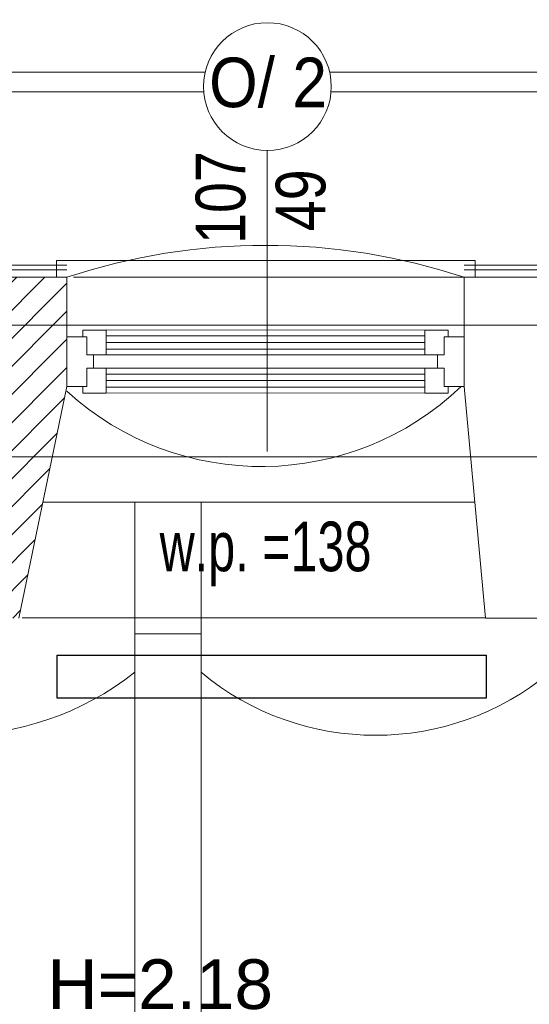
# Model space of a CAD drawing. Header units: millimetres. Extents: x -573548 to 674770, y -184010 to -47794.
# Tile 80 of 181: x 92704 to 94244, y -95075 to -92100. Entities that reach past the tile are written whole.
import ezdxf
from ezdxf.enums import TextEntityAlignment as Align

# ---------------------------------------------------------------- set-up
doc = ezdxf.new("R2010")
doc.units = ezdxf.units.MM
for name, color, linetype, lineweight in [('_PG_URZADZENIA ELEKTR', 150, 'Continuous', 35), ('A.02 RZUT PIWNICY_is$0$A-WYSOKOSCI_Nr_pióra__7', 8, 'Continuous', 9), ('A.02 RZUT PIWNICY_is$0$detalokna_Nr_pióra__2', 8, 'Continuous', 9), ('A.02 RZUT PIWNICY_is$0$detalokna_Nr_pióra__8', 8, 'Continuous', 9), ('A.02 RZUT PIWNICY_is$0$HATCH_Nr_pióra__18', 8, 'Continuous', 9), ('A.02 RZUT PIWNICY_is$0$linia nadproza_Nr_pióra__1', 8, 'Continuous', 9), ('A.02 RZUT PIWNICY_is$0$Nowe_A-OKNA-OPIS_Nr_pióra__59', 8, 'Continuous', 9), ('A.02 RZUT PIWNICY_is$0$Nowe_A_okno_Nr_pióra__59', 8, 'Continuous', 9), ('A.02 RZUT PIWNICY_is$0$OBRYS PARTERU#1_Nr_pióra__1', 8, 'Continuous', 9), ('A.02 RZUT PIWNICY_is$0$opaska_Nr_pióra__1', 8, 'Continuous', 9), ('A.02 RZUT PIWNICY_is$0$opisy inne_Nr_pióra__1', 8, 'Continuous', 9), ('A.02 RZUT PIWNICY_is$0$opisy inne_Nr_pióra__10', 8, 'Continuous', 9), ('A.02 RZUT PIWNICY_is$0$opisy inne_Nr_pióra__250', 8, 'Continuous', 9), ('A.02 RZUT PIWNICY_is$0$PARAPET_Nr_pióra__7', 8, 'Continuous', 9), ('A.02 RZUT PIWNICY_is$0$strop_cieniej_Nr_pióra__1', 8, 'Continuous', 9), ('A.02 RZUT PIWNICY_is$0$strop_Nr_pióra__1', 8, 'Continuous', 9), ('A.02 RZUT PIWNICY_is$0$Structural - Bearing_Nr_pióra__21', 8, 'Continuous', 9), ('A.02 RZUT PIWNICY_is$0$Structural - Grid', 8, 'Continuous', 9), ('A.02 RZUT PIWNICY_is$0$Structural - Grid_Nr_pióra__17', 8, 'Continuous', 9)]:
    doc.layers.add(name, color=color, linetype=linetype, lineweight=lineweight)
doc.styles.add('A.02 RZUT PIWNICY_is$0$STYL_AUTOMATYCZNY_1', font='arial.ttf')
doc.styles.add('A.02 RZUT PIWNICY_is$0$STYL_AUTOMATYCZNY_4', font='arial.ttf', dxfattribs={"width": 0.8})
doc.styles.add('A.02 RZUT PIWNICY_is$0$STYL_AUTOMATYCZNY_5', font='arial.ttf', dxfattribs={"width": 0.7})
doc.styles.add('A.02 RZUT PIWNICY_is$0$STYL_AUTOMATYCZNY_6', font='arial.ttf', dxfattribs={"width": 0.9})

# ---------------------------------------------------------------- blocks, each defined once
blk = doc.blocks.new('A.02 RZUT PIWNICY_is$0$Standardowy znacznik osi_3')
at = {"layer": 'A.02 RZUT PIWNICY_is$0$Structural - Grid_Nr_pióra__17'}
blk.add_line((2962.2, 0), (40906.6, 0), dxfattribs=at)
at = {"layer": 'A.02 RZUT PIWNICY_is$0$Structural - Grid_Nr_pióra__17', "style": 'A.02 RZUT PIWNICY_is$0$STYL_AUTOMATYCZNY_1'}
for tag, p in [('AC_MarkerText_1_0', (-250, -335)), ('AC_MarkerText_1_1', (44118.7, -335))]:
    blk.add_attdef(tag, text='', height=350, rotation=180, dxfattribs=at).set_placement(p, align=Align.TOP_CENTER)
blk = doc.blocks.new('A.02 RZUT PIWNICY_is')
at = {"layer": 'A.02 RZUT PIWNICY_is$0$HATCH_Nr_pióra__18'}
h = blk.add_hatch(dxfattribs=at)
h.set_pattern_fill('Common_Brick_0001', color=256, style=0, pattern_type=2)
h.set_pattern_definition([(45, (0, 0), (-42.426407, 42.426407), [])])
h.paths.add_polyline_path([(93417.3, -92877.8), (91597.3, -92877.8), (91597.3, -93022.2), (91597.3, -93057.8), (91597.3, -93207.8), (91722.4, -93907.1), (91721.7, -93907.1), (91722.4, -93907.8), (92536, -93907.8), (93272.4, -93907.8), (93417.3, -93207.8), (93417.3, -93022.2)])
at = {"layer": 'A.02 RZUT PIWNICY_is$0$detalokna_Nr_pióra__2'}
blk.add_line((94682.4, -93907.1), (93282.4, -93907.1), dxfattribs=at)
blk.add_lwpolyline([(93385.5, -92877.7), (93385.5, -92827.7), (94650.8, -92827.7), (94650.8, -92877.7)], dxfattribs=at)
at = {"layer": 'A.02 RZUT PIWNICY_is$0$detalokna_Nr_pióra__8'}
blk.add_line((94617.3, -92877.7), (93437.3, -92877.7), dxfattribs=at)
at = {"layer": 'A.02 RZUT PIWNICY_is$0$linia nadproza_Nr_pióra__1'}
blk.add_line((93344.8, -93557.8), (94649.8, -93557.8), dxfattribs=at)
at = {"layer": 'A.02 RZUT PIWNICY_is$0$Nowe_A-OKNA-OPIS_Nr_pióra__59'}
blk.add_line((94022.2, -93404.8), (94022.2, -92494.7), dxfattribs=at)
blk.add_circle((94023.2, -92301.7), 193, dxfattribs=at)
at = {"layer": 'A.02 RZUT PIWNICY_is$0$Nowe_A_okno_Nr_pióra__59'}
for points in [[(93417.3, -93207.8), (93417.3, -93057.8), (93477.3, -93057.8), (93477.3, -93112.8), (93497.2, -93112.8), (93497.2, -93152.8), (93477.3, -93152.8), (93477.3, -93207.8)], [(93535.4, -93037.8), (93535.4, -93112.8), (93477.3, -93112.8), (93477.3, -93057.8), (93465.5, -93057.8), (93465.5, -93037.8)], [(94499.1, -93037.8), (94499.1, -93112.8), (94557.3, -93112.8), (94557.3, -93057.8), (94569.1, -93057.8), (94569.1, -93037.8)], [(94617.3, -93207.8), (94617.3, -93057.8), (94557.3, -93057.8), (94557.3, -93112.8), (94537.3, -93112.8), (94537.3, -93152.8), (94557.3, -93152.8), (94557.3, -93207.8)], [(93535.4, -93227.8), (93535.4, -93152.8), (93477.3, -93152.8), (93477.3, -93207.8), (93465.5, -93207.8), (93465.5, -93227.8)], [(94499.1, -93227.8), (94499.1, -93152.8), (94557.3, -93152.8), (94557.3, -93207.8), (94569.1, -93207.8), (94569.1, -93227.8)]]:
    blk.add_lwpolyline(points, close=True, dxfattribs=at)
for points in [[(94499.1, -93037.8), (93535.4, -93037.3)], [(93535.4, -93055.3), (94499.1, -93055.3)], [(93535.4, -93075.3), (94499.1, -93075.3)], [(93535.4, -93095.3), (94499.1, -93095.3)], [(93535.4, -93112.3), (94499.1, -93112.8)], [(93535.4, -93152.3), (94499.1, -93152.8)], [(93535.4, -93170.3), (94499.1, -93170.3)], [(93535.4, -93190.3), (94499.1, -93190.3)], [(93535.4, -93210.3), (94499.1, -93210.3)], [(94499.1, -93227.8), (93535.4, -93227.3)]]:
    blk.add_lwpolyline(points, dxfattribs=at)
at = {"layer": 'A.02 RZUT PIWNICY_is$0$OBRYS PARTERU#1_Nr_pióra__1'}
blk.add_lwpolyline([(87547.3, -93022.2), (87547.3, -93622.2), (80856, -93622.2), (80856, -97482.2), (80306.7, -97482.2), (80306.7, -101132.2), (82397.3, -101132.2), (82397.3, -105082.2), (87537.3, -105082.2), (87537.3, -105471.8), (106939.7, -105472.5), (118516.4, -105372.5), (118516.4, -93022.2)], close=True, dxfattribs=at)
at = {"layer": 'A.02 RZUT PIWNICY_is$0$opaska_Nr_pióra__1'}
for points in [[(93835.3, -92257.8), (91209.1, -92257.8), (91191.4, -92257.8)], [(96855.4, -92257.8), (94211.2, -92257.8)], [(93830.9, -92317.4), (91195.9, -92317.8)], [(96851, -92317.8), (94215.6, -92317.8)]]:
    blk.add_lwpolyline(points, dxfattribs=at)
at = {"layer": 'A.02 RZUT PIWNICY_is$0$opisy inne_Nr_pióra__10'}
for p, q in [((93417.3, -92855.6), (91597.3, -92855.6)), ((94987.3, -92855.6), (94617.3, -92855.6))]:
    blk.add_line(p, q, dxfattribs=at)
at = {"layer": 'A.02 RZUT PIWNICY_is$0$opisy inne_Nr_pióra__250'}
for p, q in [((93417.3, -92841.8), (91597.3, -92841.8)), ((94987.3, -92841.8), (94617.3, -92841.8))]:
    blk.add_line(p, q, dxfattribs=at)
at = {"layer": 'A.02 RZUT PIWNICY_is$0$strop_cieniej_Nr_pióra__1'}
for p, q in [((93622.4, -98148.1), (93622.4, -93557.8)), ((93822.4, -98148.1), (93822.4, -93557.8))]:
    blk.add_line(p, q, dxfattribs=at)
at = {"layer": 'A.02 RZUT PIWNICY_is$0$strop_Nr_pióra__1'}
blk.add_lwpolyline([(94982, -93955.5), (94877.3, -93955.5), (94877.3, -94071.7, -0.360805), (93822.4, -94071.7), (93822.4, -93955.5), (93622.4, -93955.5), (93622.4, -94071.7, -0.346458), (92522.4, -94071.7), (92522.4, -93955.5), (92322.4, -93955.5), (92322.4, -94071.7, -0.449074), (91472.4, -94071.7), (91472.4, -93955.5), (91272.4, -93955.5), (91272.4, -94071.7, -0.46484), (90452.1, -94072.2), (90451.9, -93955), (90322.6, -93955.6)], format="xyb", dxfattribs=at)
for centre, radius, start, end in [((94017.3, -94699.6), 1918.1, 71.7709, 108.2291), ((94005.2, -92575.4), 874.4, 227.7428, 313.6766)]:
    blk.add_arc(centre, radius, start, end, dxfattribs=at)
at = {"layer": 'A.02 RZUT PIWNICY_is$0$Structural - Bearing_Nr_pióra__21'}
for p, q in [((93417.3, -92877.8), (91597.3, -92877.8)), ((93417.3, -93207.8), (93417.3, -92877.8)), ((94617.3, -93207.8), (94617.3, -92877.8)), ((96577.3, -92877.8), (94617.3, -92877.8)), ((93417.3, -93207.8), (93272.4, -93907.8)), ((94617.3, -93207.8), (94682.4, -93907.8)), ((94982.4, -93907.8), (94682.4, -93907.8))]:
    blk.add_line(p, q, dxfattribs=at)
at = {"layer": 'A.02 RZUT PIWNICY_is$0$Structural - Grid', "zscale": 1000, "rotation": 180}
blk.add_blockref('A.02 RZUT PIWNICY_is$0$Standardowy znacznik osi_3', (121686.6, -93420.2), dxfattribs=at)
at = {"layer": 'A.02 RZUT PIWNICY_is$0$A-WYSOKOSCI_Nr_pióra__7', "insert": (93699.2, -95015), "char_height": 150, "attachment_point": 5, "style": 'A.02 RZUT PIWNICY_is$0$STYL_AUTOMATYCZNY_1'}
blk.add_mtext('\\A1;{\\pqc;\\fArial|b0|i0|c238|p0;\\W1.000000;H=2.18}', dxfattribs=at)
at = {"layer": 'A.02 RZUT PIWNICY_is$0$Nowe_A-OKNA-OPIS_Nr_pióra__59', "insert": (94025.1, -92290.2), "char_height": 150, "attachment_point": 5, "style": 'A.02 RZUT PIWNICY_is$0$STYL_AUTOMATYCZNY_6'}
blk.add_mtext('\\A1;{\\pqc;\\fArial|b0|i0|c238|p0;\\W0.900000;O/ 2}', dxfattribs=at)
at = {"layer": 'A.02 RZUT PIWNICY_is$0$Nowe_A-OKNA-OPIS_Nr_pióra__59', "char_height": 150, "attachment_point": 5, "rotation": 90, "style": 'A.02 RZUT PIWNICY_is$0$STYL_AUTOMATYCZNY_4'}
for s, insert in [('\\A1;{\\pqc;\\fArial|b0|i0|c238|p0;\\W0.800000;107}', (93882.2, -92637.2)), ('\\A1;{\\pqc;\\fArial|b0|i0|c238|p0;\\W0.800000;49}', (94124.3, -92645.3))]:
    blk.add_mtext(s, dxfattribs=dict(at, insert=insert))
at = {"layer": 'A.02 RZUT PIWNICY_is$0$opisy inne_Nr_pióra__1', "insert": (93555, -92076.7), "char_height": 150, "attachment_point": 7, "style": 'A.02 RZUT PIWNICY_is$0$STYL_AUTOMATYCZNY_1'}
blk.add_mtext('\\A1;{\\pql;\\fArial|b0|i0|c238|p0;\\W1.000000;izolowany papą}', dxfattribs=at)
at = {"layer": 'A.02 RZUT PIWNICY_is$0$PARAPET_Nr_pióra__7', "insert": (94017.5, -93713.9), "char_height": 150, "attachment_point": 5, "style": 'A.02 RZUT PIWNICY_is$0$STYL_AUTOMATYCZNY_5'}
blk.add_mtext('\\A1;{\\pqc;\\fArial|b0|i0|c238|p0;\\W0.700000;w.p. =138}', dxfattribs=at)

msp = doc.modelspace()

# ---------------------------------------------------------------- linework, layer by layer
at = {"layer": '_PG_URZADZENIA ELEKTR', "lineweight": 25}
msp.add_lwpolyline([(92817.121, -94019.892), (94114.33, -94019.892), (94114.33, -94149.892), (92817.121, -94149.892)], close=True, dxfattribs=at)

# ---------------------------------------------------------------- block references
at = {"ltscale": 10}
msp.add_blockref('A.02 RZUT PIWNICY_is', (-570.227, 0), dxfattribs=at)

doc.saveas('drawing.dxf')
